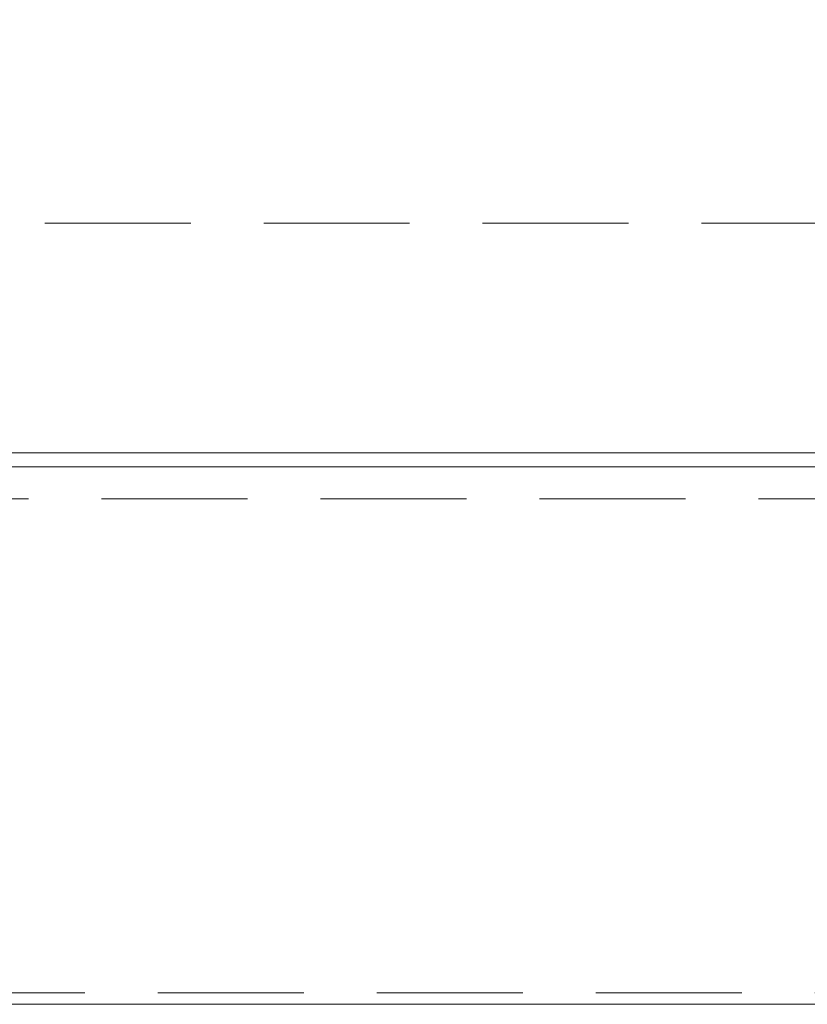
# Model space of a CAD drawing. Header units: millimetres. Extents: x 144573 to 336993, y 74252 to 247042.
# Tile 109 of 256: x 158314 to 158656, y 174615 to 175044. Entities that reach past the tile are written whole.
import ezdxf

# ---------------------------------------------------------------- set-up
doc = ezdxf.new("R2010")
doc.units = ezdxf.units.MM
doc.linetypes.add('ČÁRKOVANÁ', pattern=[19.05, 12.7, -6.35])
doc.layers.add('FASÁDA DETAILNÍ', color=255, linetype='Continuous', lineweight=0)

msp = doc.modelspace()

# ---------------------------------------------------------------- linework, layer by layer
at = {"layer": 'FASÁDA DETAILNÍ'}
msp.add_line((159754.98, 174849.259), (157117.98, 174849.259), dxfattribs=at)
for points in [[(173301.48, 174615.259), (146721.48, 174615.259), (146721.48, 198295.259), (173301.48, 198295.259)], [(173061.48, 174855.259), (146961.48, 174855.259), (146961.48, 198055.259), (173061.48, 198055.259)]]:
    msp.add_lwpolyline(points, close=True, dxfattribs=at)
at = {"layer": 'FASÁDA DETAILNÍ', "linetype": 'ČÁRKOVANÁ', "ltscale": 5}
for points in [[(173296.48, 174620.259), (146726.48, 174620.259), (146726.48, 198290.259), (173296.48, 198290.259)], [(173081.48, 174835.259), (146941.48, 174835.259), (146941.48, 198075.259), (173081.48, 198075.259)], [(172961.48, 174955.259), (147061.48, 174955.259), (147061.48, 197955.259), (172961.48, 197955.259)]]:
    msp.add_lwpolyline(points, close=True, dxfattribs=at)
at = {"layer": 'FASÁDA DETAILNÍ'}
msp.add_arc((158240.98, 174702.759), 870.5, 0, 90, dxfattribs=at)

doc.saveas('drawing.dxf')
